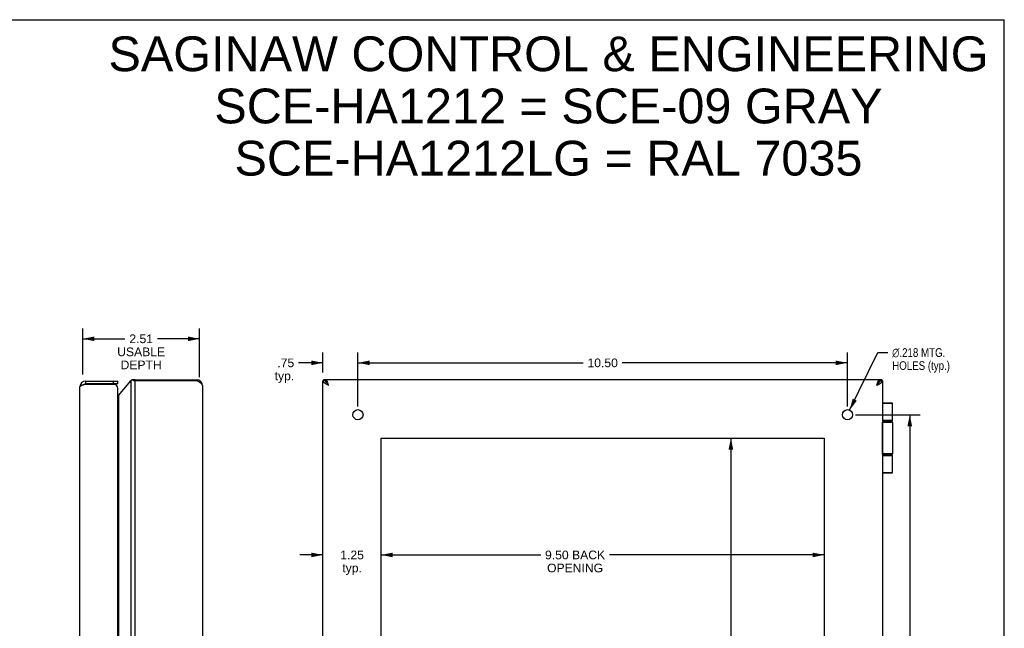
# Model space of a CAD drawing. Header units: inches. Extents: x 0 to 42.3, y 0 to 27.4.
# Tile 10 of 10: x 21.2 to 42.3, y 14.3 to 27.4. Entities that reach past the tile are written whole.
import ezdxf

# ---------------------------------------------------------------- set-up
doc = ezdxf.new("R2010")
doc.units = ezdxf.units.IN
doc.header["$LTSCALE"] = 2.325389
doc.header["$MEASUREMENT"] = 0
doc.layers.get('0').update_dxf_attribs({"linetype": 'CONTINUOUS'})
doc.layers.add('02___PRT_ALL_AXES', color=7, linetype='CONTINUOUS')
doc.layers.add('DIMENSIONS', color=7, linetype='CONTINUOUS')
doc.styles.get("Standard").update_dxf_attribs({"font": 'arial.ttf'})
doc.styles.add('TEXTSTYLE_1', font='gdt', dxfattribs={"width": 0.8})
doc.dimstyles.new('DIMSTYLE_1', dxfattribs={"dimtxt": 0.186528, "dimasz": 0.248705, "dimexe": 0.09, "dimexo": 0.07, "dimgap": 0.0375, "dimtad": 0, "dimtih": 1, "dimtoh": 1, "dimzin": 4, "dimdsep": 46, "dimtxsty": 'Standard', "dimblk": '_FILLED', "dimblk1": '_FILLED', "dimblk2": '_FILLED', "dimcen": 0.09, "dimazin": 1, "dimtfac": 1, "dimtofl": 0, "dimtmove": 0, "dimatfit": 3, "dimldrblk": '_FILLED', "dimfxl": 1, "dimtolj": 1, "dimtzin": 4, "dimarcsym": 0})
doc.dimstyles.new('DIMSTYLE_2', dxfattribs={"dimtxt": 0.186528, "dimasz": 0.248705, "dimexe": 0.09, "dimexo": 0.07, "dimgap": 0.09, "dimtad": 0, "dimtih": 1, "dimtoh": 1, "dimdec": 3, "dimzin": 4, "dimdsep": 46, "dimtxsty": 'Standard', "dimblk": '_FILLED', "dimblk1": '_FILLED', "dimblk2": '_FILLED', "dimcen": 0.09, "dimadec": 3, "dimazin": 1, "dimtfac": 1, "dimtofl": 0, "dimtmove": 0, "dimatfit": 1, "dimldrblk": '_FILLED', "dimfxl": 1, "dimtolj": 1, "dimtzin": 4, "dimarcsym": 0})

# ---------------------------------------------------------------- blocks, each defined once
blk = doc.blocks.new('_FILLED')
at = {"color": 0, "linetype": 'ByBlock'}
blk.add_solid([(0, 0), (-1, 0.2), (-1, -0.2)], dxfattribs=at)
blk = doc.blocks.new('*D1')
at = {"layer": 'DIMENSIONS', "color": 2, "linetype": 'Continuous'}
for p, q in [((28.414, 19.057), (28.414, 20.22)), ((38.914, 19.057), (38.914, 20.22)), ((28.414, 19.996), (33.245, 19.996)), ((38.914, 19.996), (34.084, 19.996))]:
    blk.add_line(p, q, dxfattribs=at)
at = {"layer": 'DIMENSIONS', "color": 2, "linetype": 'Continuous', "xscale": 0.2487046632, "yscale": 0.2487046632, "zscale": 0.2487046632, "rotation": 180}
blk.add_blockref('_FILLED', (28.414, 19.996), dxfattribs=at)
at = {"layer": 'DIMENSIONS', "color": 2, "linetype": 'Continuous', "xscale": 0.2487046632, "yscale": 0.2487046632, "zscale": 0.2487046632}
blk.add_blockref('_FILLED', (38.914, 19.996), dxfattribs=at)
at = {"layer": 'DIMENSIONS', "color": 2, "linetype": 'Continuous', "insert": (33.664, 20.089), "char_height": 0.1865, "width": 0.65181, "attachment_point": 2, "line_spacing_factor": 0.9}
blk.add_mtext('10.50', dxfattribs=at)
blk = doc.blocks.new('*D2')
at = {"layer": 'DIMENSIONS', "color": 2, "linetype": 'Continuous'}
for p, q in [((38.962, 18.981), (39.564, 20.217)), ((39.564, 20.217), (39.782, 20.217))]:
    blk.add_line(p, q, dxfattribs=at)
at = {"layer": 'DIMENSIONS', "color": 2, "linetype": 'Continuous', "xscale": 0.2487046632, "yscale": 0.2487046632, "zscale": 0.2487046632, "rotation": 244.0290343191}
blk.add_blockref('_FILLED', (38.962, 18.981), dxfattribs=at)
at = {"layer": 'DIMENSIONS', "color": 2, "linetype": 'Continuous', "insert": (39.875, 20.31), "char_height": 0.18653, "width": 1.54701, "attachment_point": 1, "line_spacing_factor": 0.9, "style": 'TEXTSTYLE_1'}
blk.add_mtext('{\\fgdt;n}\\fArial;.218 MTG.\\PHOLES (typ.)', dxfattribs=at)
blk = doc.blocks.new('*D3')
at = {"layer": 'DIMENSIONS', "color": 2, "linetype": 'Continuous'}
for p, q in [((39.088, 18.883), (40.476, 18.883)), ((40.252, 18.883), (40.252, 13.936)), ((40.252, 8.383), (40.252, 13.563)), ((39.197, 8.383), (40.476, 8.383))]:
    blk.add_line(p, q, dxfattribs=at)
at = {"layer": 'DIMENSIONS', "color": 2, "linetype": 'Continuous', "xscale": 0.2487046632, "yscale": 0.2487046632, "zscale": 0.2487046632}
for p, rotation in [((40.252, 18.883), 90), ((40.252, 8.383), 270)]:
    blk.add_blockref('_FILLED', p, dxfattribs=dict(at, rotation=rotation))
at = {"layer": 'DIMENSIONS', "color": 2, "linetype": 'Continuous', "insert": (40.252, 13.843), "char_height": 0.1865, "width": 0.65181, "attachment_point": 2, "line_spacing_factor": 0.9}
blk.add_mtext('10.50', dxfattribs=at)
blk = doc.blocks.new('*D5')
at = {"layer": 'DIMENSIONS', "color": 2, "linetype": 'Continuous'}
for p, q in [((27.664, 19.786), (27.664, 20.22)), ((28.414, 19.057), (28.414, 20.22)), ((27.664, 19.996), (27.14, 19.996)), ((28.414, 19.996), (28.912, 19.996))]:
    blk.add_line(p, q, dxfattribs=at)
at = {"layer": 'DIMENSIONS', "color": 2, "linetype": 'Continuous', "xscale": 0.2487046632, "yscale": 0.2487046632, "zscale": 0.2487046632}
blk.add_blockref('_FILLED', (27.664, 19.996), dxfattribs=at)
at = {"layer": 'DIMENSIONS', "color": 2, "linetype": 'Continuous', "xscale": 0.2487046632, "yscale": 0.2487046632, "zscale": 0.2487046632, "rotation": 180}
blk.add_blockref('_FILLED', (28.414, 19.996), dxfattribs=at)
at = {"layer": 'DIMENSIONS', "color": 2, "linetype": 'Continuous', "insert": (27.047, 20.089), "char_height": 0.1865, "width": 0.41952, "attachment_point": 3, "line_spacing_factor": 0.9}
blk.add_mtext('.75\\Ptyp.', dxfattribs=at)
blk = doc.blocks.new('*D8')
at = {"layer": 'DIMENSIONS', "color": 2, "linetype": 'Continuous'}
for p, q in [((27.664, 15.875), (27.167, 15.875)), ((28.914, 15.875), (29.412, 15.875))]:
    blk.add_line(p, q, dxfattribs=at)
at = {"layer": 'DIMENSIONS', "color": 2, "linetype": 'Continuous', "xscale": 0.2487046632, "yscale": 0.2487046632, "zscale": 0.2487046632}
blk.add_blockref('_FILLED', (27.664, 15.875), dxfattribs=at)
at = {"layer": 'DIMENSIONS', "color": 2, "linetype": 'Continuous', "xscale": 0.2487046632, "yscale": 0.2487046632, "zscale": 0.2487046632, "rotation": 180}
blk.add_blockref('_FILLED', (28.914, 15.875), dxfattribs=at)
at = {"layer": 'DIMENSIONS', "color": 2, "linetype": 'Continuous', "insert": (28.289, 15.968), "char_height": 0.1865, "width": 0.50689, "attachment_point": 2, "line_spacing_factor": 0.9}
blk.add_mtext('1.25\\Ptyp.', dxfattribs=at)
blk = doc.blocks.new('*D9')
at = {"layer": 'DIMENSIONS', "color": 2, "linetype": 'Continuous'}
for p, q in [((28.914, 15.875), (32.336, 15.875)), ((38.414, 15.875), (33.809, 15.875))]:
    blk.add_line(p, q, dxfattribs=at)
at = {"layer": 'DIMENSIONS', "color": 2, "linetype": 'Continuous', "xscale": 0.2487046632, "yscale": 0.2487046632, "zscale": 0.2487046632, "rotation": 180}
blk.add_blockref('_FILLED', (28.914, 15.875), dxfattribs=at)
at = {"layer": 'DIMENSIONS', "color": 2, "linetype": 'Continuous', "xscale": 0.2487046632, "yscale": 0.2487046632, "zscale": 0.2487046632}
blk.add_blockref('_FILLED', (38.414, 15.875), dxfattribs=at)
at = {"layer": 'DIMENSIONS', "color": 2, "linetype": 'Continuous', "insert": (33.072, 15.968), "char_height": 0.1865, "width": 1.28698, "attachment_point": 2, "line_spacing_factor": 0.9}
blk.add_mtext('9.50 BACK\\POPENING', dxfattribs=at)
blk = doc.blocks.new('*D10')
at = {"layer": 'DIMENSIONS', "color": 2, "linetype": 'Continuous'}
for p, q in [((36.415, 18.383), (36.415, 13.82)), ((36.415, 8.883), (36.415, 12.887))]:
    blk.add_line(p, q, dxfattribs=at)
at = {"layer": 'DIMENSIONS', "color": 2, "linetype": 'Continuous', "xscale": 0.2487046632, "yscale": 0.2487046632, "zscale": 0.2487046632}
for p, rotation in [((36.415, 18.383), 90), ((36.415, 8.883), 270)]:
    blk.add_blockref('_FILLED', p, dxfattribs=dict(at, rotation=rotation))
at = {"layer": 'DIMENSIONS', "color": 2, "linetype": 'Continuous', "insert": (36.415, 13.727), "char_height": 0.1865, "width": 1.19961, "attachment_point": 2, "line_spacing_factor": 0.9}
blk.add_mtext('9.50\\PBACK\\POPENING', dxfattribs=at)
blk = doc.blocks.new('*D20')
at = {"layer": 'DIMENSIONS', "color": 2, "linetype": 'Continuous'}
for p, q in [((22.512, 19.747), (22.512, 20.736)), ((25.017, 19.687), (25.017, 20.736)), ((22.512, 20.512), (23.417, 20.512)), ((25.017, 20.512), (24.111, 20.512))]:
    blk.add_line(p, q, dxfattribs=at)
at = {"layer": 'DIMENSIONS', "color": 2, "linetype": 'Continuous', "xscale": 0.2487046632, "yscale": 0.2487046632, "zscale": 0.2487046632, "rotation": 180}
blk.add_blockref('_FILLED', (22.512, 20.512), dxfattribs=at)
at = {"layer": 'DIMENSIONS', "color": 2, "linetype": 'Continuous', "xscale": 0.2487046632, "yscale": 0.2487046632, "zscale": 0.2487046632}
blk.add_blockref('_FILLED', (25.017, 20.512), dxfattribs=at)
at = {"layer": 'DIMENSIONS', "color": 2, "linetype": 'Continuous', "insert": (23.764, 20.605), "char_height": 0.1865, "width": 1.02625, "attachment_point": 2, "line_spacing_factor": 0.9}
blk.add_mtext('2.51\\PUSABLE\\PDEPTH', dxfattribs=at)

msp = doc.modelspace()

# ---------------------------------------------------------------- linework, layer by layer
at = {"color": 7, "linetype": 'Continuous'}
for p, q in [((0, 27.3575), (42.2798, 27.3575)), ((42.2798, 0), (42.2798, 27.3575)), ((22.5715, 19.6033), (22.5715, 19.5433)), ((23.2615, 19.5433), (22.5715, 19.5433)), ((23.1715, 19.5433), (23.1715, 19.6033)), ((23.2615, 19.5433), (23.2615, 19.6033)), ((23.6021, 19.6284), (23.5714, 19.6284)), ((23.5895, 19.6233), (23.6111, 19.6233)), ((23.6327, 19.6333), (23.6327, 19.6123)), ((23.6726, 19.6333), (23.6726, 19.6123)), ((24.9564, 19.6333), (24.9564, 19.6123)), ((24.9567, 19.6333), (24.9567, 19.6123)), ((27.7244, 19.6123), (27.6644, 19.6123)), ((27.6724, 19.6233), (27.7244, 19.6233)), ((27.7244, 19.6284), (27.6812, 19.6284)), ((27.7244, 19.6333), (27.7244, 19.6123)), ((27.7458, 19.5573), (27.7458, 19.564)), ((39.583, 19.564), (39.583, 19.5573)), ((39.6044, 19.6333), (39.6044, 19.6123)), ((39.6476, 19.6284), (39.6044, 19.6284)), ((39.6564, 19.6233), (39.6044, 19.6233)), ((39.6594, 19.6188), (39.6044, 19.6188)), ((39.6623, 19.6148), (39.6044, 19.6148)), ((39.664, 19.6127), (39.6044, 19.6127)), ((39.6044, 19.6122), (39.6644, 19.6122)), ((39.8718, 19.1333), (39.6644, 19.1333)), ((39.8848, 19.1203), (39.6644, 19.1203)), ((39.8848, 18.7583), (39.6644, 18.7583)), ((39.6644, 18.7533), (39.8548, 18.7533)), ((39.6644, 18.7233), (39.8848, 18.7233)), ((39.6695, 18.0433), (39.6695, 18.7233)), ((39.6698, 18.7233), (39.6698, 18.0433)), ((39.6808, 18.7533), (39.6804, 18.7532)), ((39.8848, 18.0433), (39.6644, 18.0433)), ((39.8548, 18.0133), (39.6644, 18.0133)), ((39.6644, 18.0083), (39.8848, 18.0083)), ((39.6808, 18.0133), (39.6804, 18.0133)), ((39.6644, 17.6463), (39.8848, 17.6463)), ((39.6644, 17.6333), (39.8718, 17.6333))]:
    msp.add_line(p, q, dxfattribs=at)
at = {"color": 3, "linetype": 'Continuous'}
for p, q in [((22.4515, 7.7833), (22.4515, 19.4833)), ((22.5559, 19.5383), (23.2011, 19.5383)), ((22.5715, 19.6033), (23.2615, 19.6033)), ((23.2615, 7.8133), (23.2615, 19.4533)), ((23.2778, 19.2944), (23.5408, 19.6123)), ((23.5408, 19.6123), (23.5408, 7.6542)), ((23.6327, 19.6333), (24.9567, 19.6333)), ((23.6327, 7.6543), (23.6327, 19.6123)), ((24.9567, 19.6123), (23.6327, 19.6123)), ((25.0767, 19.5133), (25.0767, 7.7533)), ((27.6644, 7.6543), (27.6644, 19.6123)), ((39.6044, 19.6333), (27.7244, 19.6333)), ((39.6644, 19.6123), (39.6644, 7.6543)), ((23.2778, 19.2944), (23.2778, 7.9721))]:
    msp.add_line(p, q, dxfattribs=at)
for points in [[(22.4515, 19.4833), (22.4517, 19.4852), (22.4522, 19.4872), (22.4529, 19.4891), (22.454, 19.4911), (22.4555, 19.4931), (22.4572, 19.495), (22.4592, 19.497), (22.4615, 19.499), (22.4641, 19.5009), (22.467, 19.5029), (22.4702, 19.5049), (22.4737, 19.5068), (22.4773, 19.5088), (22.4813, 19.5107), (22.4855, 19.5127), (22.4899, 19.5147), (22.4945, 19.5166), (22.4994, 19.5186), (22.5044, 19.5206), (22.5096, 19.5225), (22.5149, 19.5245), (22.5205, 19.5265), (22.5261, 19.5284), (22.5319, 19.5304), (22.5378, 19.5324), (22.5437, 19.5343), (22.5498, 19.5363), (22.5559, 19.5383)], [(23.5408, 19.6123), (23.5431, 19.6142), (23.5454, 19.6161), (23.5478, 19.618), (23.5503, 19.6199), (23.5529, 19.6218), (23.5556, 19.6237)], [(23.5714, 19.6284), (23.5695, 19.6283), (23.5672, 19.6281), (23.5649, 19.6277), (23.5628, 19.6272), (23.5608, 19.6265), (23.5589, 19.6257), (23.5572, 19.6248), (23.5556, 19.6237)], [(23.593, 19.6213), (23.5877, 19.6244), (23.5857, 19.6254), (23.5835, 19.6262), (23.5813, 19.627), (23.579, 19.6276), (23.5766, 19.628), (23.5742, 19.6283), (23.5718, 19.6284), (23.5714, 19.6284)], [(23.593, 19.6213), (23.5968, 19.6195), (23.6008, 19.6178), (23.605, 19.6163), (23.6093, 19.6151), (23.6139, 19.6141), (23.6185, 19.6133), (23.6232, 19.6127), (23.6279, 19.6124), (23.6327, 19.6123)], [(25.0767, 19.5133), (25.0765, 19.5171), (25.0759, 19.5209), (25.0748, 19.5247), (25.0733, 19.5285), (25.0713, 19.5323), (25.0689, 19.5361), (25.0662, 19.5399), (25.063, 19.5437), (25.0594, 19.5475), (25.0555, 19.5513), (25.0512, 19.5551), (25.0466, 19.5589), (25.0416, 19.5628), (25.0363, 19.5666), (25.0308, 19.5704), (25.0249, 19.5742), (25.0188, 19.578), (25.0125, 19.5818), (25.006, 19.5856), (24.9993, 19.5894), (24.9924, 19.5932), (24.9855, 19.597), (24.9784, 19.6008), (24.9712, 19.6046), (24.964, 19.6084), (24.9567, 19.6123)], [(27.6724, 19.6233), (27.6711, 19.6213), (27.6699, 19.6195), (27.6687, 19.6178), (27.6676, 19.6163), (27.6667, 19.6151), (27.6659, 19.6141), (27.6652, 19.6133), (27.6648, 19.6127), (27.6645, 19.6124), (27.6644, 19.6123)], [(27.7844, 19.5133), (27.7772, 19.5171), (27.7699, 19.5209), (27.7628, 19.5247), (27.7557, 19.5285), (27.7487, 19.5323), (27.7418, 19.5361), (27.7351, 19.5399), (27.7286, 19.5437), (27.7223, 19.5475), (27.7162, 19.5513), (27.7104, 19.5551), (27.7048, 19.5589), (27.6995, 19.5628), (27.6946, 19.5666), (27.6899, 19.5704), (27.6856, 19.5742), (27.6817, 19.578), (27.6781, 19.5818), (27.675, 19.5856), (27.6722, 19.5894), (27.6698, 19.5932), (27.6679, 19.597), (27.6664, 19.6008), (27.6653, 19.6046), (27.6646, 19.6084), (27.6644, 19.6123)], [(27.6724, 19.6233), (27.6732, 19.6244), (27.674, 19.6254), (27.6749, 19.6262), (27.676, 19.627), (27.6771, 19.6276), (27.6783, 19.628), (27.6796, 19.6283), (27.681, 19.6284), (27.6812, 19.6284)], [(27.7844, 19.5133), (27.7823, 19.52), (27.7801, 19.5267), (27.778, 19.5334), (27.7758, 19.54), (27.7737, 19.5465), (27.7715, 19.5529), (27.7694, 19.5592), (27.7672, 19.5653), (27.7651, 19.5713), (27.763, 19.5771), (27.7608, 19.5827), (27.7587, 19.5881), (27.7565, 19.5932), (27.7544, 19.5981), (27.7523, 19.6027), (27.7501, 19.6071), (27.748, 19.6111), (27.7458, 19.6149), (27.7437, 19.6183), (27.7415, 19.6214), (27.7394, 19.6241), (27.7372, 19.6265), (27.7351, 19.6286), (27.733, 19.6302), (27.7308, 19.6316), (27.7287, 19.6325), (27.7265, 19.6331), (27.7244, 19.6333)], [(39.5444, 19.5133), (39.5465, 19.52), (39.5487, 19.5267), (39.5508, 19.5334), (39.553, 19.54), (39.5551, 19.5465), (39.5572, 19.5529), (39.5594, 19.5592), (39.5615, 19.5653), (39.5637, 19.5713), (39.5658, 19.5771), (39.568, 19.5827), (39.5701, 19.5881), (39.5723, 19.5932), (39.5744, 19.5981), (39.5765, 19.6027), (39.5787, 19.6071), (39.5808, 19.6111), (39.583, 19.6149), (39.5851, 19.6183), (39.5872, 19.6214), (39.5894, 19.6241), (39.5915, 19.6265), (39.5937, 19.6286), (39.5958, 19.6302), (39.598, 19.6316), (39.6001, 19.6325), (39.6023, 19.6331), (39.6044, 19.6333)], [(39.5444, 19.5133), (39.5516, 19.5171), (39.5589, 19.5209), (39.566, 19.5247), (39.5731, 19.5285), (39.5801, 19.5323), (39.5869, 19.5361), (39.5936, 19.5399), (39.6002, 19.5437), (39.6065, 19.5475), (39.6126, 19.5513), (39.6184, 19.5551), (39.624, 19.5589), (39.6292, 19.5628), (39.6342, 19.5666), (39.6389, 19.5704), (39.6432, 19.5742), (39.6471, 19.578), (39.6506, 19.5818), (39.6538, 19.5856), (39.6566, 19.5894), (39.659, 19.5932), (39.6609, 19.597), (39.6624, 19.6008), (39.6635, 19.6046), (39.6642, 19.6084), (39.6644, 19.6123)], [(39.6564, 19.6233), (39.6556, 19.6244), (39.6548, 19.6254), (39.6539, 19.6262), (39.6528, 19.627), (39.6517, 19.6276), (39.6505, 19.628), (39.6492, 19.6283), (39.6478, 19.6284), (39.6476, 19.6284)], [(39.6594, 19.6188), (39.6589, 19.6195), (39.6584, 19.6203), (39.6579, 19.621), (39.6574, 19.6218), (39.6569, 19.6226), (39.6564, 19.6233)], [(39.6623, 19.6148), (39.6619, 19.6155), (39.6615, 19.6161), (39.661, 19.6168), (39.6605, 19.6175), (39.6599, 19.6181), (39.6594, 19.6188)], [(39.663, 19.6141), (39.6627, 19.6145), (39.6623, 19.6148)], [(39.664, 19.6127), (39.6638, 19.6131), (39.6636, 19.6134), (39.6633, 19.6138), (39.663, 19.6141)], [(39.6644, 19.6122), (39.6644, 19.6123), (39.6643, 19.6124), (39.6643, 19.6125), (39.6642, 19.6126), (39.6641, 19.6126), (39.664, 19.6127)], [(23.2713, 19.2841), (23.2679, 19.2794), (23.2644, 19.2746), (23.2615, 19.2708)], [(23.2778, 19.2944), (23.2768, 19.2927), (23.2758, 19.291), (23.2747, 19.2893), (23.2736, 19.2876), (23.2724, 19.2859), (23.2713, 19.2841)]]:
    msp.add_lwpolyline(points, dxfattribs=at)
at = {"color": 7, "linetype": 'Continuous'}
for points in [[(23.6111, 19.6233), (23.6101, 19.6244), (23.6091, 19.6254), (23.6081, 19.6262), (23.6071, 19.6269), (23.6061, 19.6274), (23.6051, 19.6279), (23.6041, 19.6282), (23.6032, 19.6283), (23.6022, 19.6284), (23.6021, 19.6284)], [(23.6111, 19.6233), (23.6128, 19.6214), (23.6145, 19.6197), (23.6163, 19.6181), (23.6181, 19.6168), (23.6199, 19.6157), (23.6217, 19.6147), (23.6235, 19.614), (23.6254, 19.6133), (23.6272, 19.6128), (23.629, 19.6125), (23.6309, 19.6123), (23.6327, 19.6123)], [(27.7844, 19.5133), (27.7797, 19.5182), (27.775, 19.5231), (27.7704, 19.5281), (27.7658, 19.5331), (27.7614, 19.538), (27.7571, 19.543), (27.753, 19.5479), (27.7491, 19.5528), (27.7454, 19.5578), (27.742, 19.5628), (27.7388, 19.5677), (27.7358, 19.5727), (27.7332, 19.5776), (27.7309, 19.5825), (27.729, 19.5875), (27.7273, 19.5924), (27.7261, 19.5974), (27.7251, 19.6024), (27.7246, 19.6073), (27.7244, 19.6123)], [(27.7844, 19.5133), (27.7817, 19.5175), (27.779, 19.5218), (27.7762, 19.526), (27.7735, 19.5302), (27.7707, 19.5342), (27.768, 19.5382), (27.7653, 19.542), (27.7626, 19.5457), (27.7599, 19.5492), (27.7571, 19.5525), (27.7544, 19.5557), (27.7517, 19.5586), (27.7489, 19.5613), (27.7462, 19.5637), (27.7435, 19.5659), (27.7408, 19.5678), (27.738, 19.5695), (27.7376, 19.5697)], [(39.5444, 19.5133), (39.5491, 19.5182), (39.5538, 19.5231), (39.5584, 19.5281), (39.5629, 19.5331), (39.5674, 19.538), (39.5716, 19.543), (39.5757, 19.5479), (39.5796, 19.5528), (39.5834, 19.5578), (39.5868, 19.5628), (39.59, 19.5677), (39.5929, 19.5727), (39.5956, 19.5776), (39.5978, 19.5825), (39.5998, 19.5875), (39.6015, 19.5924), (39.6027, 19.5974), (39.6037, 19.6024), (39.6042, 19.6073), (39.6044, 19.6123)], [(39.5444, 19.5133), (39.5471, 19.5175), (39.5498, 19.5218), (39.5526, 19.526), (39.5553, 19.5302), (39.558, 19.5342), (39.5608, 19.5382), (39.5635, 19.542), (39.5662, 19.5457), (39.5689, 19.5492), (39.5717, 19.5525), (39.5744, 19.5557), (39.5771, 19.5586), (39.5799, 19.5613), (39.5826, 19.5637), (39.5853, 19.5659), (39.588, 19.5678), (39.5907, 19.5695), (39.5912, 19.5697)], [(39.6804, 18.7533), (39.68, 18.7532), (39.6796, 18.7532), (39.6792, 18.7531), (39.6788, 18.7529), (39.6784, 18.7527), (39.678, 18.7525), (39.6776, 18.7522), (39.6772, 18.7519), (39.6768, 18.7516), (39.6764, 18.7512), (39.676, 18.7507), (39.6757, 18.7503), (39.6753, 18.7498), (39.6749, 18.7492), (39.6746, 18.7487), (39.6742, 18.748), (39.6739, 18.7474), (39.6736, 18.7467), (39.6733, 18.746), (39.673, 18.7452), (39.6727, 18.7445), (39.6724, 18.7437), (39.6721, 18.7428), (39.6718, 18.742), (39.6716, 18.7411), (39.6714, 18.7401), (39.6711, 18.7392), (39.6709, 18.7383), (39.6707, 18.7373), (39.6705, 18.7363), (39.6704, 18.7352), (39.6702, 18.7342), (39.6701, 18.7332), (39.6699, 18.7321), (39.6698, 18.731), (39.6697, 18.7299), (39.6697, 18.7288), (39.6696, 18.7277), (39.6695, 18.7266), (39.6695, 18.7255), (39.6695, 18.7244), (39.6695, 18.7233)], [(39.6804, 18.7532), (39.68, 18.7532), (39.6796, 18.7531), (39.6792, 18.7529), (39.6788, 18.7527), (39.6784, 18.7525), (39.678, 18.7522), (39.6776, 18.7519), (39.6772, 18.7516), (39.6768, 18.7512), (39.6764, 18.7507), (39.676, 18.7503), (39.6757, 18.7498), (39.6753, 18.7492), (39.675, 18.7487), (39.6746, 18.748), (39.6743, 18.7474), (39.674, 18.7467), (39.6737, 18.746), (39.6733, 18.7452), (39.6731, 18.7445), (39.6728, 18.7437), (39.6725, 18.7428), (39.6722, 18.742), (39.672, 18.7411), (39.6717, 18.7401), (39.6715, 18.7392), (39.6713, 18.7383), (39.6711, 18.7373), (39.6709, 18.7363), (39.6708, 18.7352), (39.6706, 18.7342), (39.6705, 18.7332), (39.6703, 18.7321), (39.6702, 18.731), (39.6701, 18.7299), (39.67, 18.7288), (39.67, 18.7277), (39.6699, 18.7266), (39.6699, 18.7255), (39.6699, 18.7244), (39.6698, 18.7233)], [(39.8149, 18.7582), (39.8143, 18.7582), (39.8137, 18.7582), (39.8131, 18.7582), (39.8126, 18.7582), (39.812, 18.7581), (39.8115, 18.7581), (39.811, 18.7581), (39.8105, 18.758), (39.8101, 18.7579), (39.8096, 18.7579), (39.8092, 18.7578), (39.8088, 18.7578), (39.8084, 18.7577), (39.808, 18.7576), (39.8077, 18.7575), (39.8074, 18.7574), (39.807, 18.7573), (39.8067, 18.7572), (39.8064, 18.7572), (39.8061, 18.7571), (39.8059, 18.757), (39.8056, 18.7569), (39.8053, 18.7568), (39.8053, 18.7567)], [(39.6804, 18.0133), (39.68, 18.0133), (39.6796, 18.0133), (39.6792, 18.0134), (39.6788, 18.0136), (39.6784, 18.0138), (39.678, 18.014), (39.6776, 18.0143), (39.6772, 18.0146), (39.6768, 18.0149), (39.6764, 18.0153), (39.676, 18.0158), (39.6757, 18.0162), (39.6753, 18.0167), (39.6749, 18.0173), (39.6746, 18.0178), (39.6742, 18.0185), (39.6739, 18.0191), (39.6736, 18.0198), (39.6733, 18.0205), (39.673, 18.0213), (39.6727, 18.022), (39.6724, 18.0228), (39.6721, 18.0237), (39.6718, 18.0245), (39.6716, 18.0254), (39.6714, 18.0264), (39.6711, 18.0273), (39.6709, 18.0283), (39.6707, 18.0292), (39.6705, 18.0302), (39.6704, 18.0313), (39.6702, 18.0323), (39.6701, 18.0333), (39.6699, 18.0344), (39.6698, 18.0355), (39.6697, 18.0366), (39.6697, 18.0377), (39.6696, 18.0388), (39.6695, 18.0399), (39.6695, 18.041), (39.6695, 18.0421), (39.6695, 18.0433)], [(39.6804, 18.0133), (39.68, 18.0133), (39.6796, 18.0134), (39.6792, 18.0136), (39.6788, 18.0138), (39.6784, 18.014), (39.678, 18.0143), (39.6776, 18.0146), (39.6772, 18.0149), (39.6768, 18.0153), (39.6764, 18.0158), (39.676, 18.0162), (39.6757, 18.0167), (39.6753, 18.0173), (39.675, 18.0178), (39.6746, 18.0185), (39.6743, 18.0191), (39.674, 18.0198), (39.6737, 18.0205), (39.6733, 18.0213), (39.6731, 18.022), (39.6728, 18.0228), (39.6725, 18.0237), (39.6722, 18.0245), (39.672, 18.0254), (39.6717, 18.0264), (39.6715, 18.0273), (39.6713, 18.0283), (39.6711, 18.0292), (39.6709, 18.0302), (39.6708, 18.0313), (39.6706, 18.0323), (39.6705, 18.0333), (39.6703, 18.0344), (39.6702, 18.0355), (39.6701, 18.0366), (39.67, 18.0377), (39.67, 18.0388), (39.6699, 18.0399), (39.6699, 18.041), (39.6699, 18.0421), (39.6698, 18.0433)], [(39.8053, 18.0098), (39.8053, 18.0097), (39.8056, 18.0096), (39.8059, 18.0095), (39.8061, 18.0094), (39.8064, 18.0093), (39.8067, 18.0093), (39.807, 18.0092), (39.8074, 18.0091), (39.8077, 18.009), (39.808, 18.0089), (39.8084, 18.0088), (39.8088, 18.0087), (39.8092, 18.0087), (39.8096, 18.0086), (39.8101, 18.0086), (39.8105, 18.0085), (39.811, 18.0084), (39.8115, 18.0084), (39.812, 18.0084), (39.8126, 18.0083), (39.8131, 18.0083), (39.8137, 18.0083), (39.8143, 18.0083), (39.8149, 18.0083)]]:
    msp.add_lwpolyline(points, dxfattribs=at)
at = {"color": 3, "linetype": 'Continuous'}
for centre, radius, start, end in [((22.5715, 19.4833), 0.12, 90, 180), ((23.1715, 19.4533), 0.09, 0, 70.81186), ((23.6327, 19.5133), 0.12, 90, 106.3014), ((24.9567, 19.5133), 0.12, 0, 90)]:
    msp.add_arc(centre, radius, start, end, dxfattribs=at)
at = {"color": 7, "linetype": 'Continuous'}
for centre, radius, start, end in [((22.5715, 19.4833), 0.06, 90, 125.77983), ((39.8718, 19.1203), 0.013, 0, 90), ((39.8548, 18.7233), 0.03, 0, 90), ((39.8548, 18.0433), 0.03, 270, 360), ((39.8718, 17.6463), 0.013, 270, 360)]:
    msp.add_arc(centre, radius, start, end, dxfattribs=at)
at = {"layer": '02___PRT_ALL_AXES', "color": 7, "linetype": 'Continuous'}
for p, q in [((39.8848, 18.7583), (39.8848, 19.1203)), ((39.8053, 18.7583), (39.8053, 18.7533)), ((39.8848, 18.7233), (39.8848, 18.0433)), ((39.8053, 18.0133), (39.8053, 18.0083)), ((39.8848, 17.6463), (39.8848, 18.0083))]:
    msp.add_line(p, q, dxfattribs=at)
at = {"layer": '02___PRT_ALL_AXES', "color": 3, "linetype": 'Continuous'}
for p, q in [((28.9144, 8.8833), (28.9144, 18.3833)), ((28.9144, 18.3833), (38.4144, 18.3833)), ((38.4144, 18.3833), (38.4144, 8.8833))]:
    msp.add_line(p, q, dxfattribs=at)
for centre in [(28.4144, 18.8833), (38.9144, 18.8833)]:
    msp.add_circle(centre, 0.109, dxfattribs=at)

# ---------------------------------------------------------------- texts
at = {"layer": 'DIMENSIONS', "color": 2, "linetype": 'Continuous', "insert": (32.5014, 26.9985), "char_height": 0.746114, "width": 18.844232, "attachment_point": 2, "line_spacing_factor": 0.9}
msp.add_mtext('SAGINAW CONTROL & ENGINEERING\\PSCE-HA1212 = SCE-09 GRAY\\PSCE-HA1212LG = RAL 7035', dxfattribs=at)

# ---------------------------------------------------------------- dimensions: what is measured, and where the dimension line sits
at = {"layer": 'DIMENSIONS', "color": 2, "linetype": 'Continuous'}
for base, p1, p2, angle, text, picture, middle in [((22.5115, 20.512), (25.0167, 19.6173), (22.5115, 19.6773), 180, '<>\\PUSABLE\\PDEPTH', '*D20', (23.7641, 20.2323)), ((36.415, 8.8833), (38.4144, 18.3833), (38.4144, 8.8833), 270, '<>\\PBACK\\POPENING', '*D10', (36.415, 13.3535))]:
    dim = msp.add_linear_dim(base=base, p1=p1, p2=p2, angle=angle, text=text, dimstyle='DIMSTYLE_1', dxfattribs=at)
    dim.commit()
    dim.dimension.update_dxf_attribs({"geometry": picture, "text_midpoint": middle, "dimtype": 160})
for base, p1, p2, text, picture, middle in [((28.4144, 19.9962), (27.6644, 20.29), (28.4144, 18.9873), '<>\\Ptyp.', '*D5', (26.8369, 19.8563)), ((28.9144, 15.875), (27.6644, 7.6543), (28.9144, 18.3833), '<>\\Ptyp.', '*D8', (28.2894, 15.7351)), ((38.4144, 15.875), (28.9144, 18.3833), (38.4144, 18.3833), '<> BACK\\POPENING', '*D9', (33.0725, 15.7351))]:
    dim = msp.add_linear_dim(base=base, p1=p1, p2=p2, text=text, dimstyle='DIMSTYLE_1', dxfattribs=at)
    dim.commit()
    dim.dimension.update_dxf_attribs({"geometry": picture, "text_midpoint": middle, "dimtype": 160})
dim = msp.add_diameter_dim_2p(p1=(38.9621, 18.9812), p2=(38.8667, 18.7853), text='%%c<> MTG.\\PHOLES (typ.)', dimstyle='DIMSTYLE_2', override={"dimpost": '<>'}, dxfattribs=at)
dim.commit()
dim.dimension.update_dxf_attribs({"geometry": '*D2', "text_midpoint": (40.6484, 20.0769), "dimtype": 163})
dim = msp.add_linear_dim(base=(38.9144, 19.9962), p1=(28.4144, 18.9873), p2=(38.9144, 18.9873), dimstyle='DIMSTYLE_1', dxfattribs=at)
dim.commit()
dim.dimension.update_dxf_attribs({"geometry": '*D1', "text_midpoint": (33.6723, 19.9952), "dimtype": 160})
dim = msp.add_linear_dim(base=(40.2523, 8.3833), p1=(39.0185, 18.8833), p2=(39.1275, 8.3833), angle=270, dimstyle='DIMSTYLE_1', dxfattribs=at)
dim.commit()
dim.dimension.update_dxf_attribs({"geometry": '*D3', "text_midpoint": (40.2602, 13.7488), "dimtype": 160})

doc.saveas('drawing.dxf')
